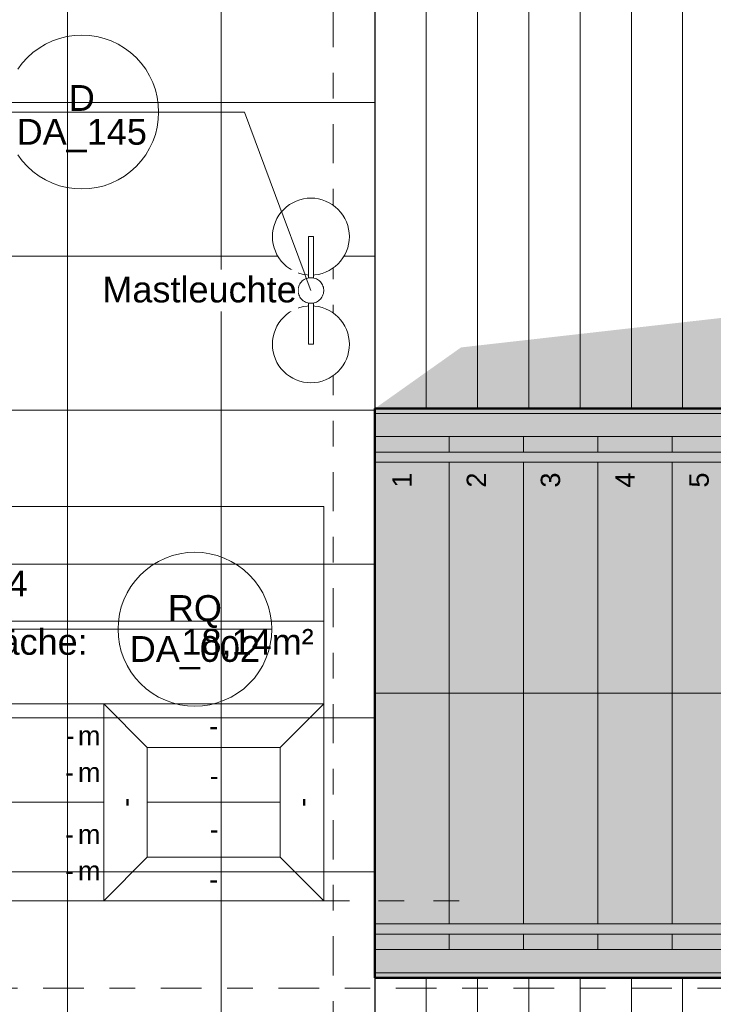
# Model space of a CAD drawing. Header units: metres. Extents: x -180 to 4, y -50 to 6.
# Tile 13 of 44: x -173.34 to -170.63, y -39.51 to -35.67. Entities that reach past the tile are written whole.
import ezdxf

# ---------------------------------------------------------------- set-up
doc = ezdxf.new("R2010")
doc.units = ezdxf.units.M
doc.header["$LTSCALE"] = 0.05
doc.header["$PDMODE"] = 1
doc.header["$PDSIZE"] = -2
for name, pattern in [('ISO-10 Strichpunktlinie', [4.699, 3.048, -0.762, 0.127, -0.762]), ('KRA_ARC_3_GR_00_000_V_4-Grundriss EG$0$ISO-03 Gestrichelt mit A', [3.81, 1.524, -2.286]), ('Linienart-53', [5.291531, 3.175, -1.058062, 0.352704, -0.705764])]:
    doc.linetypes.add(name, pattern=pattern)
for name, color, linetype, lineweight, true_color in [('30 -34 Innenwände- 6 Elemente', 7, 'Continuous', 9, 0xff6633), ('30 -35 Decken- 2.2 Treppen Außen', 7, 'Continuous', 9, 0x009999), ('70 -72 Beschriftung- 1 Beschriftung allgemein', 7, 'Continuous', 9, 0xff6633), ('70 -72 Beschriftung- 7 Detailverweise', 7, 'Continuous', 9, 0x00dd00), ('70 -72 Beschriftung- 7 Detailverweise Linie', 7, 'Continuous', 9, 0x00dd00), ('70 -75 Raumstempel- 1 Raumstempel', 1, 'Continuous', 50, 0xff0000)]:
    doc.layers.add(name, color=color, linetype=linetype, lineweight=lineweight, true_color=true_color)
for name, color, linetype, lineweight in [('60- 61 allgemeine Ausstattung- 4 Terrassen', 7, 'Continuous', 9), ('70 -71 Achsen- 1 Gebäudeachsen', 7, 'Linienart-53', 18), ('70 -75 Raumstempel-2 Verweislinie', 7, 'KRA_ARC_3_GR_00_000_V_4-Grundriss EG$0$ISO-03 Gestrichelt mit A', 9), ('Keine', 7, 'Continuous', 9)]:
    doc.layers.add(name, color=color, linetype=linetype, lineweight=lineweight)
doc.styles.add('Arial', font='arial.ttf')
doc.styles.add('Arial (bold)', font='arialbd.ttf')

# ---------------------------------------------------------------- blocks, each defined once
blk = doc.blocks.new('Gruppe-148')
at = {"color": 255, "lineweight": 5}
blk.add_wipeout([(-171.951, -39.297), (-171.661, -39.297), (-171.661, -37.297), (-171.951, -37.297)], dxfattribs=at).dxf.layer = '30 -35 Decken- 2.2 Treppen Außen'
blk.add_wipeout([(-171.661, -39.297), (-171.371, -39.297), (-171.371, -37.297), (-171.661, -37.297)], dxfattribs=at).dxf.layer = '30 -35 Decken- 2.2 Treppen Außen'
blk.add_wipeout([(-171.371, -39.297), (-171.081, -39.297), (-171.081, -37.297), (-171.371, -37.297)], dxfattribs=at).dxf.layer = '30 -35 Decken- 2.2 Treppen Außen'
blk.add_wipeout([(-171.081, -39.297), (-170.791, -39.297), (-170.791, -37.297), (-171.081, -37.297)], dxfattribs=at).dxf.layer = '30 -35 Decken- 2.2 Treppen Außen'
blk.add_wipeout([(-170.791, -39.297), (-170.5686, -39.297), (-170.501, -38.9792), (-170.501, -37.297), (-170.791, -37.297)], dxfattribs=at).dxf.layer = '30 -35 Decken- 2.2 Treppen Außen'
blk.add_wipeout([(-170.501, -38.9792), (-170.211, -37.6149), (-170.211, -37.297), (-170.501, -37.297)], dxfattribs=at).dxf.layer = '30 -35 Decken- 2.2 Treppen Außen'
blk.add_wipeout([(-170.211, -37.6149), (-170.1434, -37.297), (-170.211, -37.297)], dxfattribs=at).dxf.layer = '30 -35 Decken- 2.2 Treppen Außen'
blk = doc.blocks.new('Gruppe-152')
at = {"layer": '30 -35 Decken- 2.2 Treppen Außen'}
for p, q in [((-171.951, -39.297), (-171.951, -37.297)), ((-171.661, -39.297), (-171.661, -37.297)), ((-171.371, -39.297), (-171.371, -37.297)), ((-171.081, -39.297), (-171.081, -37.297)), ((-170.791, -37.297), (-170.791, -39.297)), ((-170.501, -38.9792), (-170.501, -37.297)), ((-170.211, -37.6149), (-170.211, -37.297))]:
    blk.add_line(p, q, dxfattribs=at)
at = {"layer": '30 -35 Decken- 2.2 Treppen Außen', "flags": 128}
for points in [[(-171.951, -37.297), (-171.661, -37.297)], [(-171.661, -37.297), (-171.371, -37.297)], [(-171.371, -37.297), (-171.081, -37.297)], [(-171.081, -37.297), (-170.791, -37.297)], [(-170.501, -37.297), (-170.791, -37.297)], [(-170.211, -37.297), (-170.501, -37.297)], [(-170.1434, -37.297), (-170.211, -37.297)], [(-171.951, -39.297), (-171.661, -39.297)], [(-171.661, -39.297), (-171.371, -39.297)], [(-171.371, -39.297), (-171.081, -39.297)], [(-171.081, -39.297), (-170.791, -39.297)], [(-170.791, -39.297), (-170.5686, -39.297)]]:
    blk.add_lwpolyline(points, dxfattribs=at)
blk = doc.blocks.new('Gruppe-153')
at = {"layer": '30 -35 Decken- 2.2 Treppen Außen', "flags": 128}
blk.add_lwpolyline([(-171.951, -38.297), (-170.356, -38.297)], dxfattribs=at)
blk = doc.blocks.new('Gruppe-155')
at = {"color": 255}
for points in [[(-170.1201, -37.187), (-171.951, -37.187), (-171.951, -37.297), (-170.1434, -37.297)], [(-170.5686, -39.297), (-171.951, -39.297), (-171.951, -39.407), (-170.5919, -39.407)]]:
    blk.add_wipeout(points, dxfattribs=at).dxf.layer = '30 -35 Decken- 2.2 Treppen Außen'
at = {"layer": '30 -35 Decken- 2.2 Treppen Außen', "flags": 128}
for points in [[(-170.1201, -37.187), (-171.951, -37.187), (-171.951, -37.297), (-170.1434, -37.297)], [(-170.5686, -39.297), (-171.951, -39.297), (-171.951, -39.407), (-170.5919, -39.407)]]:
    blk.add_lwpolyline(points, dxfattribs=at)
blk = doc.blocks.new('Gruppe-157')
at = {"color": 255}
blk.add_wipeout([(-170.1647, -37.397), (-171.951, -37.397), (-171.951, -37.357), (-170.1562, -37.357)], dxfattribs=at).dxf.layer = '30 -35 Decken- 2.2 Treppen Außen'
at = {"layer": '30 -35 Decken- 2.2 Treppen Außen', "flags": 128}
blk.add_lwpolyline([(-170.1647, -37.397), (-171.951, -37.397), (-171.951, -37.357), (-170.1562, -37.357)], dxfattribs=at)
blk = doc.blocks.new('Gruppe-159')
at = {"color": 255}
blk.add_wipeout([(-170.1434, -37.297), (-171.951, -37.297), (-171.951, -37.207), (-170.1243, -37.207)], dxfattribs=at).dxf.layer = '30 -35 Decken- 2.2 Treppen Außen'
at = {"layer": '30 -35 Decken- 2.2 Treppen Außen', "flags": 128}
blk.add_lwpolyline([(-170.1434, -37.297), (-171.951, -37.297), (-171.951, -37.207), (-170.1243, -37.207)], dxfattribs=at)
blk = doc.blocks.new('Gruppe-161')
at = {"color": 255}
blk.add_wipeout([(-170.5473, -39.197), (-171.951, -39.197), (-171.951, -39.237), (-170.5558, -39.237)], dxfattribs=at).dxf.layer = '30 -35 Decken- 2.2 Treppen Außen'
at = {"layer": '30 -35 Decken- 2.2 Treppen Außen', "flags": 128}
blk.add_lwpolyline([(-170.5473, -39.197), (-171.951, -39.197), (-171.951, -39.237), (-170.5558, -39.237)], dxfattribs=at)
blk = doc.blocks.new('Gruppe-163')
at = {"color": 255}
blk.add_wipeout([(-170.5686, -39.297), (-171.951, -39.297), (-171.951, -39.387), (-170.5877, -39.387)], dxfattribs=at).dxf.layer = '30 -35 Decken- 2.2 Treppen Außen'
at = {"layer": '30 -35 Decken- 2.2 Treppen Außen', "flags": 128}
blk.add_lwpolyline([(-170.5686, -39.297), (-171.951, -39.297), (-171.951, -39.387), (-170.5877, -39.387)], dxfattribs=at)
blk = doc.blocks.new('Gruppe-170')
at = {"layer": '30 -35 Decken- 2.2 Treppen Außen', "char_height": 0.0755, "attachment_point": 9, "rotation": 90.001, "line_spacing_factor": 0.973705, "style": 'Arial'}
for s, insert in [('1', (-171.8078, -37.437)), ('2', (-171.5178, -37.437)), ('3', (-171.2278, -37.437)), ('4', (-170.9378, -37.437)), ('5', (-170.6478, -37.437))]:
    blk.add_mtext(s, dxfattribs=dict(at, insert=insert))
blk = doc.blocks.new('Gruppe-171')
at = {"layer": '30 -35 Decken- 2.2 Treppen Außen'}
blk.add_blockref('Gruppe-148', (0, 0), dxfattribs=at)
for name in ['Gruppe-152', 'Gruppe-153']:
    blk.add_blockref(name, (0, 0), dxfattribs=at)
blk.add_blockref('Gruppe-155', (0, 0), dxfattribs=at)
for name in ['Gruppe-159', 'Gruppe-157', 'Gruppe-170', 'Gruppe-161', 'Gruppe-163']:
    blk.add_blockref(name, (0, 0), dxfattribs=at)
blk = doc.blocks.new('Gruppe-172')
at = {"layer": '30 -35 Decken- 2.2 Treppen Außen', "color": 7, "transparency": 33554687}
blk.add_blockref('Gruppe-171', (0, 0), dxfattribs=at)
blk = doc.blocks.new('Gruppe-173')
at = {"layer": '30 -35 Decken- 2.2 Treppen Außen', "color": 7, "transparency": 33554687}
blk.add_blockref('Gruppe-172', (0, 0), dxfattribs=at)
at = {"layer": '30 -35 Decken- 2.2 Treppen Außen', "color": 0, "flags": 1}
for tag in ['prm0_value', 'prm1_value', 'prm2_value', 'prm3_value', 'prm4_value', 'prm5_value', 'prm6_value', 'prm7_value', 'prm8_value', 'IFC_UUID', 'instanceID', 'prm0_name', 'prm0_type', 'prm1_name', 'prm1_type', 'prm2_name', 'prm2_type', 'prm3_name', 'prm3_type', 'prm4_name', 'prm4_type', 'prm5_name', 'prm5_type', 'prm6_name', 'prm6_type', 'prm7_name', 'prm7_type', 'prm8_name', 'prm8_type']:
    blk.add_attdef(tag, (-171.951, -39.407), '', height=0.00018, dxfattribs=at)
blk = doc.blocks.new('_01-OG1_Tragwerk (2D)')
at = {"layer": '30 -35 Decken- 2.2 Treppen Außen', "transparency": 33554687}
blk.add_blockref('Gruppe-173', (0, 0), dxfattribs=at)
blk = doc.blocks.new('Gruppe-6674')
at = {"color": 255}
blk.add_wipeout([(-175.826, -12.117), (-175.826, -31.602), (-163.6783, -31.602), (-163.6783, -37.207), (-163.781, -37.207), (-163.781, -37.297), (-163.5883, -37.297), (-163.5883, -31.512), (-175.736, -31.512), (-175.736, -12.117)], dxfattribs=at).dxf.layer = '30 -34 Innenwände- 6 Elemente'
blk = doc.blocks.new('Gruppe-6675')
at = {"color": 255}
blk.add_wipeout([(-175.676, -12.117), (-175.676, -31.452), (-163.5283, -31.452), (-163.5283, -37.357), (-163.781, -37.357), (-163.781, -37.397), (-163.4883, -37.397), (-163.4883, -31.412), (-175.636, -31.412), (-175.636, -12.117)], dxfattribs=at).dxf.layer = '30 -34 Innenwände- 6 Elemente'
blk = doc.blocks.new('Gruppe-6676')
at = {"layer": '30 -34 Innenwände- 6 Elemente', "color": 7, "transparency": 33554687}
blk.add_blockref('Gruppe-6674', (0, 0), dxfattribs=at)
blk.add_blockref('Gruppe-6675', (0, 0), dxfattribs=at)
blk = doc.blocks.new('Gruppe-6677')
at = {"layer": '30 -34 Innenwände- 6 Elemente', "color": 7, "transparency": 33554687}
blk.add_blockref('Gruppe-6676', (0, 0), dxfattribs=at)
at = {"layer": '30 -34 Innenwände- 6 Elemente', "color": 0, "flags": 1}
for tag in ['IFC_UUID', 'instanceID']:
    blk.add_attdef(tag, (-175.826, -37.397), '', height=0.00018, dxfattribs=at)
blk = doc.blocks.new('Gruppe-7336')
at = {"color": 255, "lineweight": 5}
blk.add_wipeout([(-171.951, -39.297), (-171.661, -39.297), (-171.661, -37.297), (-171.951, -37.297)], dxfattribs=at).dxf.layer = '30 -35 Decken- 2.2 Treppen Außen'
blk.add_wipeout([(-171.661, -39.297), (-171.371, -39.297), (-171.371, -37.297), (-171.661, -37.297)], dxfattribs=at).dxf.layer = '30 -35 Decken- 2.2 Treppen Außen'
blk.add_wipeout([(-171.371, -39.297), (-171.081, -39.297), (-171.081, -37.297), (-171.371, -37.297)], dxfattribs=at).dxf.layer = '30 -35 Decken- 2.2 Treppen Außen'
blk.add_wipeout([(-171.081, -39.297), (-170.791, -39.297), (-170.791, -37.297), (-171.081, -37.297)], dxfattribs=at).dxf.layer = '30 -35 Decken- 2.2 Treppen Außen'
blk.add_wipeout([(-170.791, -39.297), (-170.501, -39.297), (-170.501, -37.297), (-170.791, -37.297)], dxfattribs=at).dxf.layer = '30 -35 Decken- 2.2 Treppen Außen'
blk.add_wipeout([(-170.501, -39.297), (-170.211, -39.297), (-170.211, -37.297), (-170.501, -37.297)], dxfattribs=at).dxf.layer = '30 -35 Decken- 2.2 Treppen Außen'
blk.add_wipeout([(-170.211, -39.297), (-169.921, -39.297), (-169.921, -37.297), (-170.211, -37.297)], dxfattribs=at).dxf.layer = '30 -35 Decken- 2.2 Treppen Außen'
blk.add_wipeout([(-169.921, -39.297), (-169.631, -39.297), (-169.631, -37.297), (-169.921, -37.297)], dxfattribs=at).dxf.layer = '30 -35 Decken- 2.2 Treppen Außen'
blk.add_wipeout([(-169.631, -39.297), (-169.341, -39.297), (-169.341, -37.297), (-169.631, -37.297)], dxfattribs=at).dxf.layer = '30 -35 Decken- 2.2 Treppen Außen'
blk.add_wipeout([(-169.341, -39.297), (-169.051, -39.297), (-169.051, -37.297), (-169.341, -37.297)], dxfattribs=at).dxf.layer = '30 -35 Decken- 2.2 Treppen Außen'
blk = doc.blocks.new('Gruppe-7339')
at = {"layer": '30 -35 Decken- 2.2 Treppen Außen'}
for p, q in [((-171.951, -39.297), (-171.951, -37.297)), ((-171.661, -39.297), (-171.661, -37.297)), ((-171.371, -39.297), (-171.371, -37.297)), ((-171.081, -39.297), (-171.081, -37.297)), ((-170.791, -39.297), (-170.791, -37.297)), ((-170.501, -39.297), (-170.501, -37.297)), ((-170.211, -39.297), (-170.211, -37.297)), ((-169.921, -39.297), (-169.921, -37.297)), ((-169.631, -39.297), (-169.631, -37.297)), ((-169.341, -39.297), (-169.341, -37.297))]:
    blk.add_line(p, q, dxfattribs=at)
at = {"layer": '30 -35 Decken- 2.2 Treppen Außen', "flags": 128}
for points in [[(-171.951, -37.297), (-171.661, -37.297)], [(-171.661, -37.297), (-171.371, -37.297)], [(-171.371, -37.297), (-171.081, -37.297)], [(-171.081, -37.297), (-170.791, -37.297)], [(-170.791, -37.297), (-170.501, -37.297)], [(-170.501, -37.297), (-170.211, -37.297)], [(-170.211, -37.297), (-169.921, -37.297)], [(-169.921, -37.297), (-169.631, -37.297)], [(-169.631, -37.297), (-169.341, -37.297)], [(-169.341, -37.297), (-169.051, -37.297)], [(-171.951, -39.297), (-171.661, -39.297)], [(-171.661, -39.297), (-171.371, -39.297)], [(-171.371, -39.297), (-171.081, -39.297)], [(-171.081, -39.297), (-170.791, -39.297)], [(-170.791, -39.297), (-170.501, -39.297)], [(-170.501, -39.297), (-170.211, -39.297)], [(-170.211, -39.297), (-169.921, -39.297)], [(-169.921, -39.297), (-169.631, -39.297)], [(-169.631, -39.297), (-169.341, -39.297)], [(-169.341, -39.297), (-169.051, -39.297)]]:
    blk.add_lwpolyline(points, dxfattribs=at)
blk = doc.blocks.new('Gruppe-7342')
at = {"layer": '30 -35 Decken- 2.2 Treppen Außen', "flags": 128}
blk.add_lwpolyline([(-171.951, -38.297), (-163.781, -38.297)], dxfattribs=at)
blk = doc.blocks.new('Gruppe-7343')
at = {"color": 255}
for points in [[(-163.781, -37.187), (-171.951, -37.187), (-171.951, -37.297), (-163.781, -37.297)], [(-163.781, -39.297), (-171.951, -39.297), (-171.951, -39.407), (-163.781, -39.407)]]:
    blk.add_wipeout(points, dxfattribs=at).dxf.layer = '30 -35 Decken- 2.2 Treppen Außen'
at = {"layer": '30 -35 Decken- 2.2 Treppen Außen', "flags": 128}
for points in [[(-163.781, -37.187), (-171.951, -37.187), (-171.951, -37.297), (-163.781, -37.297)], [(-163.781, -39.297), (-171.951, -39.297), (-171.951, -39.407), (-163.781, -39.407)]]:
    blk.add_lwpolyline(points, close=True, dxfattribs=at)
blk = doc.blocks.new('Gruppe-7344')
at = {"color": 255}
blk.add_wipeout([(-171.951, -37.397), (-163.781, -37.397), (-163.781, -37.357), (-171.951, -37.357)], dxfattribs=at).dxf.layer = '30 -35 Decken- 2.2 Treppen Außen'
at = {"layer": '30 -35 Decken- 2.2 Treppen Außen', "flags": 128}
blk.add_lwpolyline([(-171.951, -37.397), (-163.781, -37.397), (-163.781, -37.357), (-171.951, -37.357)], close=True, dxfattribs=at)
blk = doc.blocks.new('Gruppe-7345')
at = {"color": 255}
blk.add_wipeout([(-171.951, -37.297), (-163.781, -37.297), (-163.781, -37.207), (-171.951, -37.207)], dxfattribs=at).dxf.layer = '30 -35 Decken- 2.2 Treppen Außen'
at = {"layer": '30 -35 Decken- 2.2 Treppen Außen', "flags": 128}
blk.add_lwpolyline([(-171.951, -37.297), (-163.781, -37.297), (-163.781, -37.207), (-171.951, -37.207)], close=True, dxfattribs=at)
blk = doc.blocks.new('Gruppe-7346')
at = {"color": 255}
blk.add_wipeout([(-171.951, -39.197), (-163.781, -39.197), (-163.781, -39.237), (-171.951, -39.237)], dxfattribs=at).dxf.layer = '30 -35 Decken- 2.2 Treppen Außen'
at = {"layer": '30 -35 Decken- 2.2 Treppen Außen', "flags": 128}
blk.add_lwpolyline([(-171.951, -39.197), (-163.781, -39.197), (-163.781, -39.237), (-171.951, -39.237)], close=True, dxfattribs=at)
blk = doc.blocks.new('Gruppe-7347')
at = {"color": 255}
blk.add_wipeout([(-171.951, -39.297), (-163.781, -39.297), (-163.781, -39.387), (-171.951, -39.387)], dxfattribs=at).dxf.layer = '30 -35 Decken- 2.2 Treppen Außen'
at = {"layer": '30 -35 Decken- 2.2 Treppen Außen', "flags": 128}
blk.add_lwpolyline([(-171.951, -39.297), (-163.781, -39.297), (-163.781, -39.387), (-171.951, -39.387)], close=True, dxfattribs=at)
blk = doc.blocks.new('Gruppe-7350')
at = {"layer": '30 -35 Decken- 2.2 Treppen Außen', "char_height": 0.0755, "attachment_point": 9, "rotation": 90.001, "line_spacing_factor": 0.973705, "style": 'Arial'}
for s, insert in [('1', (-171.8078, -37.437)), ('2', (-171.5178, -37.437)), ('3', (-171.2278, -37.437)), ('4', (-170.9378, -37.437)), ('5', (-170.6478, -37.437))]:
    blk.add_mtext(s, dxfattribs=dict(at, insert=insert))
blk = doc.blocks.new('Gruppe-7351')
at = {"layer": '30 -35 Decken- 2.2 Treppen Außen'}
blk.add_blockref('Gruppe-7336', (0, 0), dxfattribs=at)
for name in ['Gruppe-7339', 'Gruppe-7342']:
    blk.add_blockref(name, (0, 0), dxfattribs=at)
blk.add_blockref('Gruppe-7343', (0, 0), dxfattribs=at)
for name in ['Gruppe-7345', 'Gruppe-7344', 'Gruppe-7350', 'Gruppe-7346', 'Gruppe-7347']:
    blk.add_blockref(name, (0, 0), dxfattribs=at)
blk = doc.blocks.new('Gruppe-7352')
at = {"layer": '30 -35 Decken- 2.2 Treppen Außen', "color": 7, "transparency": 33554687}
blk.add_blockref('Gruppe-7351', (0, 0), dxfattribs=at)
blk = doc.blocks.new('Gruppe-7353')
at = {"layer": '30 -35 Decken- 2.2 Treppen Außen', "color": 7, "transparency": 33554687}
blk.add_blockref('Gruppe-7352', (0, 0), dxfattribs=at)
at = {"layer": '30 -35 Decken- 2.2 Treppen Außen', "color": 0, "flags": 1}
for tag in ['IFC_UUID', 'instanceID']:
    blk.add_attdef(tag, (-171.951, -39.407), '', height=0.00018, dxfattribs=at)
blk = doc.blocks.new('_02-OG2_Tragwerk (2D)')
at = {"layer": '30 -34 Innenwände- 6 Elemente'}
blk.add_blockref('Gruppe-6677', (0, 0), dxfattribs=at)
at = {"layer": '30 -35 Decken- 2.2 Treppen Außen', "transparency": 33554687}
blk.add_blockref('Gruppe-7353', (0, 0), dxfattribs=at)
blk = doc.blocks.new('Gruppe-8645')
at = {"layer": '70 -75 Raumstempel- 1 Raumstempel', "color": 7, "linetype": 'Continuous', "lineweight": 9, "transparency": 33554687}
for p, q in [((-174.2877, -37.5694), (-174.2877, -39.107)), ((-172.151, -37.5694), (-174.2877, -37.5694)), ((-172.151, -39.107), (-172.151, -37.5694)), ((-172.151, -38.0162), (-174.2877, -38.0162)), ((-174.2877, -38.3382), (-173.0095, -38.3382)), ((-172.8399, -38.5086), (-173.0095, -38.3382)), ((-172.151, -38.3382), (-173.0095, -38.3382)), ((-173.0095, -38.3382), (-173.0095, -39.107)), ((-173.0095, -38.3382), (-172.151, -38.3382)), ((-172.3206, -38.5086), (-172.151, -38.3382)), ((-172.8399, -38.9366), (-172.8399, -38.5086)), ((-172.8399, -38.5086), (-172.3206, -38.5086)), ((-172.3206, -38.9366), (-172.3206, -38.5086)), ((-174.2877, -38.7226), (-173.0095, -38.7226)), ((-172.3206, -38.7226), (-172.8399, -38.7226)), ((-172.8399, -38.9366), (-173.0095, -39.107)), ((-172.8399, -38.9366), (-172.3206, -38.9366)), ((-172.3206, -38.9366), (-172.151, -39.107)), ((-172.151, -39.107), (-174.2877, -39.107))]:
    blk.add_line(p, q, dxfattribs=at)
for points in [[(-173.7884, -38.4879), (-173.8191, -38.4346), (-173.8499, -38.4879)], [(-173.7884, -38.9662), (-173.8191, -39.0195), (-173.8499, -38.9662)]]:
    blk.add_solid(points, dxfattribs=at)
at = {"layer": '70 -75 Raumstempel- 1 Raumstempel', "color": 7, "transparency": 33554687}
for s, insert, char_height, attachment_point, rotation, line_spacing_factor, style in [('2.T04', (-174.2367, -37.6892), 0.13845, 4, 0, 0.971658, 'Arial (bold)'), ('Außentreppe 4', (-174.2367, -37.8194), 0.100689, 1, 0, 0.970891, 'Arial'), ('Netto Raumfläche:', (-174.2367, -38.0469), 0.100689, 1, 0, 0.96878, 'Arial'), ('18,14m²', (-172.19, -38.0469), 0.10069, 3, 0, 0.96878, 'Arial'), ('-', (-172.5803, -38.425), 0.0755, 5, 0, 0.973705, 'Arial'), ('{\\T0.9;-}', (-172.5803, -38.6196), 0.07552, 5, 0, 0.973705, 'Arial'), ('-', (-172.9249, -38.7226), 0.0755, 5, 90, 0.973705, 'Arial'), ('-', (-172.2359, -38.7226), 0.0755, 5, 90, 0.973705, 'Arial'), ('{\\T0.9;-}', (-172.5803, -38.8276), 0.07552, 5, 0, 0.973705, 'Arial'), ('-', (-172.5803, -39.0231), 0.0755, 5, 0, 0.973705, 'Arial')]:
    blk.add_mtext(s, dxfattribs=dict(at, insert=insert, char_height=char_height, attachment_point=attachment_point, rotation=rotation, line_spacing_factor=line_spacing_factor, style=style))
at = {"layer": '70 -75 Raumstempel- 1 Raumstempel', "color": 7, "transparency": 33554687, "rotation": 0, "style": 'Arial'}
for s, insert, char_height, width, attachment_point, line_spacing_factor in [('LRH = -', (-174.2367, -38.2118), 0.07552, 2.046762, 1, 0.968077), ('UK RD', (-174.2427, -38.4628), 0.07552, 0.3787, 4, 0.973705), ('m', (-173.022, -38.4628), 0.0755, 0.105423, 6, 0.973705), ('{\\T0.93;-}', (-173.1252, -38.4628), 0.07552, 0.640583, 6, 0.973705), ('UK FD', (-174.2427, -38.6059), 0.07552, 0.3787, 4, 0.973705), ('m', (-173.022, -38.6059), 0.0755, 0.105423, 6, 0.973705), ('-', (-173.1252, -38.6059), 0.0755, 0.640583, 6, 0.973705), ('OK FFB', (-174.2427, -38.8477), 0.07552, 0.401981, 4, 0.973705), ('-', (-173.1252, -38.8477), 0.0755, 0.640583, 6, 0.973705), ('m', (-173.022, -38.8477), 0.0755, 0.105423, 6, 0.973705), ('OK RB', (-174.2427, -38.9897), 0.07552, 0.401981, 4, 0.973705), ('m', (-173.022, -38.9897), 0.0755, 0.105423, 6, 0.973705), ('-', (-173.1252, -38.9897), 0.0755, 0.640583, 6, 0.973705)]:
    blk.add_mtext(s, dxfattribs=dict(at, insert=insert, char_height=char_height, width=width, attachment_point=attachment_point, line_spacing_factor=line_spacing_factor))
at = {"color": 255, "linetype": 'Continuous', "lineweight": 9, "transparency": 33554687}
for points in [[(-173.7841, -38.6245), (-173.8149, -38.5712), (-173.8457, -38.6245)], [(-173.7884, -38.8225), (-173.8191, -38.8758), (-173.8499, -38.8225)]]:
    blk.add_wipeout(points, dxfattribs=at).dxf.layer = '70 -75 Raumstempel- 1 Raumstempel'
at = {"layer": '70 -75 Raumstempel- 1 Raumstempel', "color": 7, "linetype": 'Continuous', "lineweight": 9, "transparency": 33554687, "flags": 128}
for points in [[(-173.7841, -38.6245), (-173.8149, -38.5712), (-173.8457, -38.6245)], [(-173.7884, -38.8225), (-173.8191, -38.8758), (-173.8499, -38.8225)]]:
    blk.add_lwpolyline(points, close=True, dxfattribs=at)
blk = doc.blocks.new('Gruppe-8646')
at = {"layer": '70 -75 Raumstempel- 1 Raumstempel', "color": 7, "transparency": 33554687}
blk.add_blockref('Gruppe-8645', (0, 0), dxfattribs=at)
blk = doc.blocks.new('Gruppe-9472')
at = {"color": 255, "linetype": 'Continuous', "lineweight": 9}
blk.add_wipeout([(-172.1582, -36.7012), (-172.1559, -36.7055), (-172.154, -36.7101), (-172.1525, -36.7148), (-172.1516, -36.7196), (-172.1511, -36.7245), (-172.1511, -36.7294), (-172.1515, -36.7343), (-172.1525, -36.7391), (-172.1539, -36.7438), (-172.1557, -36.7483), (-172.158, -36.7526), (-172.1608, -36.7567), (-172.1639, -36.7605), (-172.1673, -36.764), (-172.1711, -36.7671), (-172.1752, -36.7699), (-172.1795, -36.7722), (-172.184, -36.7741), (-172.1887, -36.7755), (-172.1935, -36.7765), (-172.1984, -36.777), (-172.2033, -36.777), (-172.2082, -36.7765), (-172.213, -36.7756), (-172.2177, -36.7742), (-172.2223, -36.7723), (-172.2266, -36.77), (-172.2307, -36.7673), (-172.2345, -36.7642), (-172.238, -36.7607), (-172.2411, -36.7569), (-172.2438, -36.7529), (-172.2461, -36.7485), (-172.248, -36.744), (-172.2495, -36.7393), (-172.2504, -36.7345), (-172.2509, -36.7296), (-172.2509, -36.7247), (-172.2505, -36.7198), (-172.2495, -36.715), (-172.2481, -36.7103), (-172.2463, -36.7058), (-172.244, -36.7014), (-172.2412, -36.6974), (-172.2381, -36.6936), (-172.2347, -36.6901), (-172.2309, -36.687), (-172.2268, -36.6842), (-172.2225, -36.6819), (-172.218, -36.68), (-172.2133, -36.6786), (-172.2085, -36.6776), (-172.2036, -36.6771), (-172.1987, -36.6771), (-172.1938, -36.6776), (-172.189, -36.6785), (-172.1843, -36.6799), (-172.1797, -36.6818), (-172.1754, -36.6841), (-172.1713, -36.6868), (-172.1675, -36.6899), (-172.164, -36.6934), (-172.1609, -36.6972)], dxfattribs=at).dxf.layer = '60- 61 allgemeine Ausstattung- 4 Terrassen'
at = {"layer": '60- 61 allgemeine Ausstattung- 4 Terrassen', "color": 252, "linetype": 'Continuous', "lineweight": 9, "true_color": 0x888888, "flags": 128}
blk.add_lwpolyline([(-172.1582, -36.7012), (-172.1559, -36.7055), (-172.154, -36.7101), (-172.1525, -36.7148), (-172.1516, -36.7196), (-172.1511, -36.7245), (-172.1511, -36.7294), (-172.1515, -36.7343), (-172.1525, -36.7391), (-172.1539, -36.7438), (-172.1557, -36.7483), (-172.158, -36.7526), (-172.1608, -36.7567), (-172.1639, -36.7605), (-172.1673, -36.764), (-172.1711, -36.7671), (-172.1752, -36.7699), (-172.1795, -36.7722), (-172.184, -36.7741), (-172.1887, -36.7755), (-172.1935, -36.7765), (-172.1984, -36.777), (-172.2033, -36.777), (-172.2082, -36.7765), (-172.213, -36.7756), (-172.2177, -36.7742), (-172.2223, -36.7723), (-172.2266, -36.77), (-172.2307, -36.7673), (-172.2345, -36.7642), (-172.238, -36.7607), (-172.2411, -36.7569), (-172.2438, -36.7529), (-172.2461, -36.7485), (-172.248, -36.744), (-172.2495, -36.7393), (-172.2504, -36.7345), (-172.2509, -36.7296), (-172.2509, -36.7247), (-172.2505, -36.7198), (-172.2495, -36.715), (-172.2481, -36.7103), (-172.2463, -36.7058), (-172.244, -36.7014), (-172.2412, -36.6974), (-172.2381, -36.6936), (-172.2347, -36.6901), (-172.2309, -36.687), (-172.2268, -36.6842), (-172.2225, -36.6819), (-172.218, -36.68), (-172.2133, -36.6786), (-172.2085, -36.6776), (-172.2036, -36.6771), (-172.1987, -36.6771), (-172.1938, -36.6776), (-172.189, -36.6785), (-172.1843, -36.6799), (-172.1797, -36.6818), (-172.1754, -36.6841), (-172.1713, -36.6868), (-172.1675, -36.6899), (-172.164, -36.6934), (-172.1609, -36.6972)], close=True, dxfattribs=at)
at = {"color": 255, "linetype": 'Continuous', "lineweight": 9}
for points in [[(-172.201, -36.367), (-172.1863, -36.3678), (-172.1717, -36.3699), (-172.1575, -36.3735), (-172.1436, -36.3785), (-172.1303, -36.3848), (-172.1177, -36.3923), (-172.1058, -36.4011), (-172.0949, -36.411), (-172.085, -36.4219), (-172.0763, -36.4337), (-172.0687, -36.4463), (-172.0624, -36.4596), (-172.0575, -36.4735), (-172.0539, -36.4878), (-172.0517, -36.5023), (-172.051, -36.517), (-172.0517, -36.5317), (-172.0539, -36.5463), (-172.0575, -36.5606), (-172.0624, -36.5744), (-172.0687, -36.5878), (-172.0763, -36.6004), (-172.085, -36.6122), (-172.0949, -36.6231), (-172.1058, -36.633), (-172.1177, -36.6418), (-172.1303, -36.6493), (-172.1436, -36.6556), (-172.1575, -36.6606), (-172.1717, -36.6642), (-172.1863, -36.6663), (-172.201, -36.667), (-172.2157, -36.6663), (-172.2303, -36.6642), (-172.2445, -36.6606), (-172.2584, -36.6556), (-172.2717, -36.6493), (-172.2843, -36.6418), (-172.2962, -36.633), (-172.3071, -36.6231), (-172.317, -36.6122), (-172.3257, -36.6004), (-172.3333, -36.5878), (-172.3396, -36.5744), (-172.3445, -36.5606), (-172.3481, -36.5463), (-172.3503, -36.5317), (-172.351, -36.517), (-172.3503, -36.5023), (-172.3481, -36.4878), (-172.3445, -36.4735), (-172.3396, -36.4596), (-172.3333, -36.4463), (-172.3257, -36.4337), (-172.317, -36.4219), (-172.3071, -36.411), (-172.2962, -36.4011), (-172.2843, -36.3923), (-172.2717, -36.3848), (-172.2584, -36.3785), (-172.2445, -36.3735), (-172.2303, -36.3699), (-172.2157, -36.3678)], [(-172.201, -37.087), (-172.2157, -37.0863), (-172.2303, -37.0842), (-172.2445, -37.0806), (-172.2584, -37.0756), (-172.2717, -37.0693), (-172.2843, -37.0618), (-172.2962, -37.053), (-172.3071, -37.0431), (-172.317, -37.0322), (-172.3257, -37.0204), (-172.3333, -37.0078), (-172.3396, -36.9944), (-172.3445, -36.9806), (-172.3481, -36.9663), (-172.3503, -36.9517), (-172.351, -36.937), (-172.3503, -36.9223), (-172.3481, -36.9078), (-172.3445, -36.8935), (-172.3396, -36.8796), (-172.3333, -36.8663), (-172.3257, -36.8537), (-172.317, -36.8419), (-172.3071, -36.831), (-172.2962, -36.8211), (-172.2843, -36.8123), (-172.2717, -36.8048), (-172.2584, -36.7985), (-172.2445, -36.7935), (-172.2303, -36.7899), (-172.2157, -36.7878), (-172.201, -36.787), (-172.1863, -36.7878), (-172.1717, -36.7899), (-172.1575, -36.7935), (-172.1436, -36.7985), (-172.1303, -36.8048), (-172.1177, -36.8123), (-172.1058, -36.8211), (-172.0949, -36.831), (-172.085, -36.8419), (-172.0763, -36.8537), (-172.0687, -36.8663), (-172.0624, -36.8796), (-172.0575, -36.8935), (-172.0539, -36.9078), (-172.0517, -36.9223), (-172.051, -36.937), (-172.0517, -36.9517), (-172.0539, -36.9663), (-172.0575, -36.9806), (-172.0624, -36.9944), (-172.0687, -37.0078), (-172.0763, -37.0204), (-172.085, -37.0322), (-172.0949, -37.0431), (-172.1058, -37.053), (-172.1177, -37.0618), (-172.1303, -37.0693), (-172.1436, -37.0756), (-172.1575, -37.0806), (-172.1717, -37.0842), (-172.1863, -37.0863)]]:
    blk.add_wipeout(points, dxfattribs=at).dxf.layer = '60- 61 allgemeine Ausstattung- 4 Terrassen'
at = {"layer": '60- 61 allgemeine Ausstattung- 4 Terrassen', "color": 252, "linetype": 'Continuous', "lineweight": 9, "true_color": 0x888888, "flags": 128}
for points in [[(-172.201, -36.367), (-172.1863, -36.3678), (-172.1717, -36.3699), (-172.1575, -36.3735), (-172.1436, -36.3785), (-172.1303, -36.3848), (-172.1177, -36.3923), (-172.1058, -36.4011), (-172.0949, -36.411), (-172.085, -36.4219), (-172.0763, -36.4337), (-172.0687, -36.4463), (-172.0624, -36.4596), (-172.0575, -36.4735), (-172.0539, -36.4878), (-172.0517, -36.5023), (-172.051, -36.517), (-172.0517, -36.5317), (-172.0539, -36.5463), (-172.0575, -36.5606), (-172.0624, -36.5744), (-172.0687, -36.5878), (-172.0763, -36.6004), (-172.085, -36.6122), (-172.0949, -36.6231), (-172.1058, -36.633), (-172.1177, -36.6418), (-172.1303, -36.6493), (-172.1436, -36.6556), (-172.1575, -36.6606), (-172.1717, -36.6642), (-172.1863, -36.6663), (-172.201, -36.667), (-172.2157, -36.6663), (-172.2303, -36.6642), (-172.2445, -36.6606), (-172.2584, -36.6556), (-172.2717, -36.6493), (-172.2843, -36.6418), (-172.2962, -36.633), (-172.3071, -36.6231), (-172.317, -36.6122), (-172.3257, -36.6004), (-172.3333, -36.5878), (-172.3396, -36.5744), (-172.3445, -36.5606), (-172.3481, -36.5463), (-172.3503, -36.5317), (-172.351, -36.517), (-172.3503, -36.5023), (-172.3481, -36.4878), (-172.3445, -36.4735), (-172.3396, -36.4596), (-172.3333, -36.4463), (-172.3257, -36.4337), (-172.317, -36.4219), (-172.3071, -36.411), (-172.2962, -36.4011), (-172.2843, -36.3923), (-172.2717, -36.3848), (-172.2584, -36.3785), (-172.2445, -36.3735), (-172.2303, -36.3699), (-172.2157, -36.3678)], [(-172.201, -37.087), (-172.2157, -37.0863), (-172.2303, -37.0842), (-172.2445, -37.0806), (-172.2584, -37.0756), (-172.2717, -37.0693), (-172.2843, -37.0618), (-172.2962, -37.053), (-172.3071, -37.0431), (-172.317, -37.0322), (-172.3257, -37.0204), (-172.3333, -37.0078), (-172.3396, -36.9944), (-172.3445, -36.9806), (-172.3481, -36.9663), (-172.3503, -36.9517), (-172.351, -36.937), (-172.3503, -36.9223), (-172.3481, -36.9078), (-172.3445, -36.8935), (-172.3396, -36.8796), (-172.3333, -36.8663), (-172.3257, -36.8537), (-172.317, -36.8419), (-172.3071, -36.831), (-172.2962, -36.8211), (-172.2843, -36.8123), (-172.2717, -36.8048), (-172.2584, -36.7985), (-172.2445, -36.7935), (-172.2303, -36.7899), (-172.2157, -36.7878), (-172.201, -36.787), (-172.1863, -36.7878), (-172.1717, -36.7899), (-172.1575, -36.7935), (-172.1436, -36.7985), (-172.1303, -36.8048), (-172.1177, -36.8123), (-172.1058, -36.8211), (-172.0949, -36.831), (-172.085, -36.8419), (-172.0763, -36.8537), (-172.0687, -36.8663), (-172.0624, -36.8796), (-172.0575, -36.8935), (-172.0539, -36.9078), (-172.0517, -36.9223), (-172.051, -36.937), (-172.0517, -36.9517), (-172.0539, -36.9663), (-172.0575, -36.9806), (-172.0624, -36.9944), (-172.0687, -37.0078), (-172.0763, -37.0204), (-172.085, -37.0322), (-172.0949, -37.0431), (-172.1058, -37.053), (-172.1177, -37.0618), (-172.1303, -37.0693), (-172.1436, -37.0756), (-172.1575, -37.0806), (-172.1717, -37.0842), (-172.1863, -37.0863)]]:
    blk.add_lwpolyline(points, close=True, dxfattribs=at)
at = {"color": 255, "linetype": 'Continuous', "lineweight": 9}
for points in [[(-172.211, -36.517), (-172.191, -36.517), (-172.191, -36.6781), (-172.211, -36.6781)], [(-172.211, -36.776), (-172.191, -36.776), (-172.191, -36.937), (-172.211, -36.937)]]:
    blk.add_wipeout(points, dxfattribs=at).dxf.layer = '60- 61 allgemeine Ausstattung- 4 Terrassen'
at = {"layer": '60- 61 allgemeine Ausstattung- 4 Terrassen', "color": 252, "linetype": 'Continuous', "lineweight": 9, "true_color": 0x888888, "flags": 128}
for points in [[(-172.211, -36.517), (-172.191, -36.517), (-172.191, -36.6781), (-172.211, -36.6781)], [(-172.211, -36.776), (-172.191, -36.776), (-172.191, -36.937), (-172.211, -36.937)]]:
    blk.add_lwpolyline(points, close=True, dxfattribs=at)
blk = doc.blocks.new('Gruppe-9483')
at = {"layer": '70 -72 Beschriftung- 7 Detailverweise'}
blk.add_line((0.935, 0), (0.335, 0), dxfattribs=at)
at = {"layer": '70 -72 Beschriftung- 7 Detailverweise', "flags": 128}
blk.add_lwpolyline([(0.935, 0), (0.9336, -0.0294), (0.9292, -0.0585), (0.9221, -0.0871), (0.9122, -0.1148), (0.8996, -0.1414), (0.8844, -0.1667), (0.8669, -0.1903), (0.8471, -0.2121), (0.8253, -0.2319), (0.8017, -0.2494), (0.7764, -0.2646), (0.7498, -0.2772), (0.7221, -0.2871), (0.6935, -0.2942), (0.6644, -0.2986), (0.635, -0.3), (0.6056, -0.2986), (0.5765, -0.2942), (0.5479, -0.2871), (0.5202, -0.2772), (0.4936, -0.2646), (0.4683, -0.2494), (0.4447, -0.2319), (0.4229, -0.2121), (0.4031, -0.1903), (0.3856, -0.1667), (0.3704, -0.1414), (0.3578, -0.1148), (0.3479, -0.0871), (0.3408, -0.0585), (0.3364, -0.0294), (0.335, 0), (0.3364, 0.0294), (0.3408, 0.0585), (0.3479, 0.0871), (0.3578, 0.1148), (0.3704, 0.1414), (0.3856, 0.1667), (0.4031, 0.1903), (0.4229, 0.2121), (0.4447, 0.2319), (0.4683, 0.2494), (0.4936, 0.2646), (0.5202, 0.2772), (0.5479, 0.2871), (0.5765, 0.2942), (0.6056, 0.2986), (0.635, 0.3), (0.6644, 0.2986), (0.6935, 0.2942), (0.7221, 0.2871), (0.7498, 0.2772), (0.7764, 0.2646), (0.8017, 0.2494), (0.8253, 0.2319), (0.8471, 0.2121), (0.8669, 0.1903), (0.8844, 0.1667), (0.8996, 0.1414), (0.9122, 0.1148), (0.9221, 0.0871), (0.9292, 0.0585), (0.9336, 0.0294)], close=True, dxfattribs=at)
at = {"layer": '70 -72 Beschriftung- 7 Detailverweise'}
blk.add_point((0.635, 0), dxfattribs=at)
at = {"layer": '70 -72 Beschriftung- 7 Detailverweise', "char_height": 0.10069, "line_spacing_factor": 0.96878, "style": 'Arial'}
for s, insert, attachment_point in [('RQ', (0.635, 0.0046), 8), ('DA_002', (0.635, -0.0267), 2)]:
    blk.add_mtext(s, dxfattribs=dict(at, insert=insert, attachment_point=attachment_point))
blk = doc.blocks.new('Referenzmarkierung-81')
at = {"layer": '70 -72 Beschriftung- 7 Detailverweise', "transparency": 33554687}
for q in [(-1.1324, 0), (0.635, 0)]:
    blk.add_line((0, 0), q, dxfattribs=at)
at = {"layer": '70 -72 Beschriftung- 7 Detailverweise', "color": 7, "transparency": 33554687}
blk.add_blockref('Gruppe-9483', (0, 0), dxfattribs=at)
blk = doc.blocks.new('Gruppe-9596')
at = {"layer": '60- 61 allgemeine Ausstattung- 4 Terrassen', "linetype": 'Continuous', "lineweight": 9, "transparency": 33554534}
h = blk.add_hatch(dxfattribs=at)
h.set_pattern_fill('Platte 60_60 SRF', style=0, pattern_type=2)
h.set_pattern_definition([(90, (-171.951, -31.79404), (-0.6, 7e-17), []), (0, (-171.951, -31.79404), (0, 0.6), [])])
h.paths.add_polyline_path([(-163.6783, -31.794), (-175.661, -31.794), (-175.661, -39.717), (-171.951, -39.717), (-171.951, -33.594), (-163.6783, -33.594)])
at = {"layer": '60- 61 allgemeine Ausstattung- 4 Terrassen', "linetype": 'Continuous', "lineweight": 9, "transparency": 33554495}
h = blk.add_hatch(dxfattribs=at)
h.set_pattern_fill('Dämmstoff v 2mm SRF-3', style=0, pattern_type=2)
h.set_pattern_definition([(90, (-171.951, -33.59404), (0.2, 0), [])])
h.paths.add_polyline_path([(-171.951, -33.594), (-163.6783, -33.594), (-163.6783, -37.187), (-171.951, -37.187)])
h = blk.add_hatch(dxfattribs=at)
h.set_pattern_fill('Dämmstoff v 2mm SRF-3', style=0, pattern_type=2)
h.set_pattern_definition([(90, (-171.951, -33.59404), (0.2, 0), [])])
h.paths.add_polyline_path([(-171.951, -39.407), (-171.951, -39.717), (-160.818, -39.717), (-160.818, -39.407), (-163.6783, -39.407), (-163.6783, -39.407)])
at = {"layer": '60- 61 allgemeine Ausstattung- 4 Terrassen', "color": 252, "linetype": 'Continuous', "lineweight": 9, "true_color": 0x888888, "transparency": 33554687, "flags": 128}
for points in [[(-171.951, -33.594), (-163.6783, -33.594), (-163.6783, -37.187), (-171.951, -37.187)], [(-171.951, -39.407), (-171.951, -39.717), (-160.818, -39.717), (-160.818, -39.407), (-163.6783, -39.407), (-163.6783, -39.407)]]:
    blk.add_lwpolyline(points, close=True, dxfattribs=at)
at = {"layer": '60- 61 allgemeine Ausstattung- 4 Terrassen', "color": 252, "true_color": 0x888888, "flags": 128}
blk.add_lwpolyline([(-163.6783, -33.594), (-171.951, -33.594), (-171.951, -37.187)], dxfattribs=at)
at = {"layer": '70 -72 Beschriftung- 7 Detailverweise'}
for p, q in [((-172.795, -36.0314), (-173.395, -36.0314)), ((-172.3536, -38.0479), (-172.9536, -38.0479))]:
    blk.add_line(p, q, dxfattribs=at)
at = {"layer": '70 -72 Beschriftung- 7 Detailverweise', "transparency": 33554687}
for p, q in [((-172.46, -36.0314), (-173.095, -36.0314)), ((-173.2886, -38.0479), (-174.421, -38.0479)), ((-173.2886, -38.0479), (-172.6536, -38.0479))]:
    blk.add_line(p, q, dxfattribs=at)
at = {"layer": '70 -72 Beschriftung- 7 Detailverweise', "flags": 128}
blk.add_lwpolyline([(-173.3444, -35.8647), (-173.3269, -35.8411), (-173.3071, -35.8193), (-173.2853, -35.7995), (-173.2617, -35.782), (-173.2364, -35.7668), (-173.2098, -35.7542), (-173.1821, -35.7443), (-173.1535, -35.7372), (-173.1244, -35.7329), (-173.095, -35.7314), (-173.0656, -35.7329), (-173.0365, -35.7372), (-173.0079, -35.7443), (-172.9802, -35.7542), (-172.9536, -35.7668), (-172.9283, -35.782), (-172.9047, -35.7995), (-172.8829, -35.8193), (-172.8631, -35.8411), (-172.8455, -35.8647), (-172.8304, -35.89), (-172.8178, -35.9166), (-172.8079, -35.9443), (-172.8007, -35.9729), (-172.7964, -36.002), (-172.795, -36.0314), (-172.7964, -36.0608), (-172.8007, -36.0899), (-172.8079, -36.1185), (-172.8178, -36.1462), (-172.8304, -36.1728), (-172.8455, -36.1981), (-172.8631, -36.2217), (-172.8829, -36.2435), (-172.9047, -36.2633), (-172.9283, -36.2809), (-172.9536, -36.296), (-172.9802, -36.3086), (-173.0079, -36.3185), (-173.0365, -36.3256), (-173.0656, -36.33), (-173.095, -36.3314), (-173.1244, -36.33), (-173.1535, -36.3256), (-173.1821, -36.3185), (-173.2098, -36.3086), (-173.2364, -36.296), (-173.2617, -36.2809), (-173.2853, -36.2633), (-173.3071, -36.2435), (-173.3269, -36.2217), (-173.3444, -36.1981)], dxfattribs=at)
blk.add_lwpolyline([(-172.3536, -38.0479), (-172.355, -38.0773), (-172.3594, -38.1064), (-172.3665, -38.1349), (-172.3764, -38.1627), (-172.389, -38.1893), (-172.4042, -38.2145), (-172.4217, -38.2382), (-172.4415, -38.26), (-172.4633, -38.2798), (-172.4869, -38.2973), (-172.5122, -38.3124), (-172.5388, -38.325), (-172.5665, -38.3349), (-172.5951, -38.3421), (-172.6242, -38.3464), (-172.6536, -38.3479), (-172.683, -38.3464), (-172.7121, -38.3421), (-172.7407, -38.3349), (-172.7684, -38.325), (-172.795, -38.3124), (-172.8203, -38.2973), (-172.8439, -38.2798), (-172.8657, -38.26), (-172.8855, -38.2382), (-172.903, -38.2145), (-172.9182, -38.1893), (-172.9308, -38.1627), (-172.9407, -38.1349), (-172.9478, -38.1064), (-172.9522, -38.0773), (-172.9536, -38.0479), (-172.9522, -38.0185), (-172.9478, -37.9893), (-172.9407, -37.9608), (-172.9308, -37.9331), (-172.9182, -37.9064), (-172.903, -37.8812), (-172.8855, -37.8575), (-172.8657, -37.8357), (-172.8439, -37.816), (-172.8203, -37.7984), (-172.795, -37.7833), (-172.7684, -37.7707), (-172.7407, -37.7608), (-172.7121, -37.7536), (-172.683, -37.7493), (-172.6536, -37.7479), (-172.6242, -37.7493), (-172.5951, -37.7536), (-172.5665, -37.7608), (-172.5388, -37.7707), (-172.5122, -37.7833), (-172.4869, -37.7984), (-172.4633, -37.816), (-172.4415, -37.8357), (-172.4217, -37.8575), (-172.4042, -37.8812), (-172.389, -37.9064), (-172.3764, -37.9331), (-172.3665, -37.9608), (-172.3594, -37.9893), (-172.355, -38.0185)], close=True, dxfattribs=at)
at = {"layer": '70 -72 Beschriftung- 7 Detailverweise'}
for p in [(-173.095, -36.0314), (-172.6536, -38.0479)]:
    blk.add_point(p, dxfattribs=at)
blk.add_blockref('Referenzmarkierung-81', (-173.2886, -38.0479), dxfattribs=at)
at = {"layer": '70 -72 Beschriftung- 7 Detailverweise', "line_spacing_factor": 0.96878, "style": 'Arial'}
for s, insert, char_height, attachment_point in [('D', (-173.095, -36.0268), 0.1007, 8), ('DA_145', (-173.095, -36.0581), 0.10069, 2), ('RQ', (-172.6536, -38.0433), 0.10069, 8), ('DA_002', (-172.6536, -38.0745), 0.10069, 2)]:
    blk.add_mtext(s, dxfattribs=dict(at, insert=insert, char_height=char_height, attachment_point=attachment_point))
at = {"layer": '60- 61 allgemeine Ausstattung- 4 Terrassen', "color": 7}
blk.add_blockref('Gruppe-9472', (0, 0), dxfattribs=at)
at = {"color": 255, "linetype": 'Continuous'}
blk.add_wipeout([(-173.0146, -36.8082), (-172.251, -36.8082), (-172.251, -36.6459), (-173.0146, -36.6459)], dxfattribs=at).dxf.layer = '60- 61 allgemeine Ausstattung- 4 Terrassen'
at = {"layer": '70 -72 Beschriftung- 7 Detailverweise', "transparency": 33554687}
blk.add_line((-172.46, -36.0314), (-172.201, -36.727), dxfattribs=at)
at = {"layer": '60- 61 allgemeine Ausstattung- 4 Terrassen', "insert": (-173.0146, -36.6729), "char_height": 0.100689, "attachment_point": 1, "line_spacing_factor": 0.970891, "style": 'Arial'}
blk.add_mtext('Mastleuchte', dxfattribs=at)
blk = doc.blocks.new('Gruppe-9597')
at = {"layer": 'Keine', "color": 7}
blk.add_blockref('Gruppe-9596', (0, 0), dxfattribs=at)
blk = doc.blocks.new('_OG2_2D (2D)')
at = {"layer": '70 -75 Raumstempel- 1 Raumstempel', "linetype": 'Continuous', "lineweight": 0, "true_color": 0xff0000}
blk.add_hatch(color=1, dxfattribs=at).paths.add_polyline_path([(-171.95099996, -37.18704198), (-163.78099996, -37.18704198), (-163.78099996, -39.40704198), (-171.95099996, -39.40704198)])
at = {"layer": '70 -72 Beschriftung- 7 Detailverweise Linie', "linetype": 'ISO-10 Strichpunktlinie', "flags": 128}
blk.add_lwpolyline([(-172.11368377, -30.7), (-159.87599996, -30.7), (-159.87599996, -40.00227873), (-172.11368377, -40.00227873)], close=True, dxfattribs=at)
at = {"layer": '70 -75 Raumstempel- 1 Raumstempel', "flags": 128}
blk.add_lwpolyline([(-171.95099996, -37.18704198), (-163.78099996, -37.18704198), (-163.78099996, -39.40704198), (-171.95099996, -39.40704198)], close=True, dxfattribs=at)
at = {"layer": '70 -75 Raumstempel- 1 Raumstempel', "transparency": 33554687}
blk.add_blockref('Gruppe-8646', (0, 0), dxfattribs=at)
at = {"layer": '70 -75 Raumstempel-2 Verweislinie'}
blk.add_line((-172.15099996, -39.10704198), (-171.54965298, -39.10704198), dxfattribs=at)
at = {"layer": '70 -72 Beschriftung- 1 Beschriftung allgemein', "color": 7}
blk.add_blockref('Gruppe-9597', (0, 0), dxfattribs=at)
at = {"layer": '60- 61 allgemeine Ausstattung- 4 Terrassen', "linetype": 'Continuous', "lineweight": 0, "transparency": 33554470}
blk.add_hatch(color=7, dxfattribs=at).paths.add_polyline_path([(-171.95099996, -37.18704198), (-171.61533025, -36.94914795), (-168.17193267, -36.55959105), (-166.64687165, -36.55959105), (-163.69799996, -36.18704198), (-163.69799996, -37.18704198)])
blk = doc.blocks.new('_Achsen (3D)')
at = {"layer": '70 -71 Achsen- 1 Gebäudeachsen', "transparency": 33554687}
blk.add_line((-179.668, -39.447), (3.826, -39.447), dxfattribs=at)

msp = doc.modelspace()

# ---------------------------------------------------------------- block references
at = {"layer": '30 -35 Decken- 2.2 Treppen Außen', "color": 1}
msp.add_blockref('_01-OG1_Tragwerk (2D)', (0, 0), dxfattribs=at)

# ---------------------------------------------------------------- next in the draw order: block references
at = {"layer": 'Keine', "color": 1}
msp.add_blockref('_02-OG2_Tragwerk (2D)', (0, 0), dxfattribs=at)

# ---------------------------------------------------------------- next in the draw order: block references
msp.add_blockref('_OG2_2D (2D)', (0, 0), dxfattribs=at)

# ---------------------------------------------------------------- next in the draw order: block references
msp.add_blockref('_Achsen (3D)', (0, 0), dxfattribs=at)

doc.saveas('drawing.dxf')
